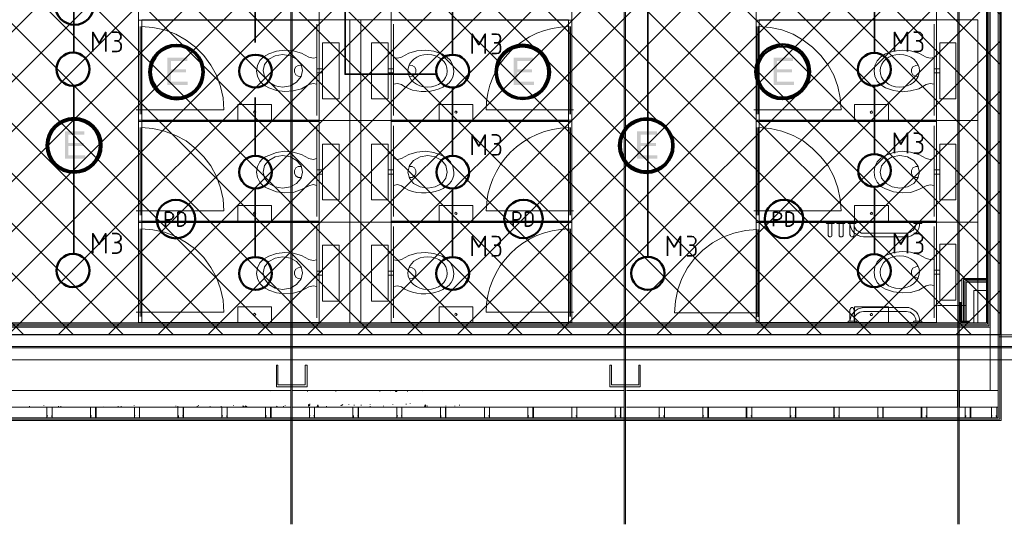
# Model space of a CAD drawing. Header units: millimetres. Extents: x 1.7 to 32.8, y 0.3 to 23.1.
# Tile 56 of 106: x 16.4 to 20, y 0.3 to 2.1. Entities that reach past the tile are written whole.
import ezdxf

# ---------------------------------------------------------------- set-up
doc = ezdxf.new("R2010")
doc.units = ezdxf.units.MM
doc.layers.add('PDF_Geometry', color=9, linetype='Continuous', true_color=0x808080)
doc.layers.add('PDF_Solid Fills', color=9, linetype='Continuous', true_color=0x808080)

msp = doc.modelspace()

# ---------------------------------------------------------------- hatches: boundary and pattern name
h = msp.add_hatch()
h.set_pattern_fill('ANSI37', color=256, scale=0.04)
h.paths.add_polyline_path([(19.9771, 0.96), (16.0468, 0.96), (16.0468, 4.0799), (19.9771, 4.0799)])
at = {"layer": 'PDF_Solid Fills', "transparency": 33554559}
for color, points in [(7, [(17.0505, 1.9583), (16.9788, 1.9583), (16.9788, 1.8599), (17.0522, 1.8599), (17.0522, 1.8716), (16.9922, 1.8716), (16.9922, 1.9049), (17.0455, 1.9049), (17.0455, 1.9166), (16.9922, 1.9166), (16.9922, 1.9466), (17.0505, 1.9466)]), (7, [(18.2955, 1.9583), (18.2255, 1.9583), (18.2255, 1.8599), (18.2988, 1.8599), (18.2988, 1.8716), (18.2388, 1.8716), (18.2388, 1.9049), (18.2921, 1.9049), (18.2921, 1.9166), (18.2388, 1.9166), (18.2388, 1.9466), (18.2955, 1.9466)]), (7, [(19.2321, 1.9583), (19.1621, 1.9583), (19.1621, 1.8599), (19.2354, 1.8599), (19.2354, 1.8716), (19.1738, 1.8716), (19.1738, 1.9049), (19.2288, 1.9049), (19.2288, 1.9166), (19.1738, 1.9166), (19.1738, 1.9466), (19.2321, 1.9466)]), (7, [(16.6805, 1.6933), (16.6105, 1.6933), (16.6105, 1.5949), (16.6838, 1.5949), (16.6838, 1.6066), (16.6222, 1.6066), (16.6222, 1.6399), (16.6772, 1.6399), (16.6772, 1.6516), (16.6222, 1.6516), (16.6222, 1.6816), (16.6805, 1.6816)]), (7, [(18.7421, 1.6933), (18.6705, 1.6933), (18.6705, 1.5949), (18.7438, 1.5949), (18.7438, 1.6066), (18.6838, 1.6066), (18.6838, 1.6399), (18.7388, 1.6399), (18.7388, 1.6516), (18.6838, 1.6516), (18.6838, 1.6816), (18.7421, 1.6816)]), (256, [(29.8551, 0.915), (29.8551, 0.9183), (2.9827, 0.9183), (2.9827, 0.9133), (29.8551, 0.9133)])]:
    msp.add_hatch(color=color, dxfattribs=at).paths.add_polyline_path(points)

# ---------------------------------------------------------------- linework, layer by layer
msp.add_lwpolyline([(19.9771, 0.96), (16.0468, 0.96), (16.0468, 4.0799), (19.9771, 4.0799)], close=True)
at = {"layer": 'PDF_Geometry', "lineweight": 5}
for points in [[(17.4288, 0.2783), (17.4288, 22.9158), (17.4288, 22.8592), (17.4238, 22.8592), (17.4238, 22.9158), (17.4238, 0.2783)], [(18.6288, 0.2783), (18.6288, 22.9158), (18.6288, 22.8592), (18.6238, 22.8592), (18.6238, 22.9158), (18.6238, 0.2783)], [(19.8304, 0.2783), (19.8304, 22.9158), (19.8304, 22.8592), (19.8254, 22.8592), (19.8254, 22.9158), (19.8254, 0.2783)]]:
    msp.add_lwpolyline(points, dxfattribs=at)
at = {"layer": 'PDF_Geometry', "lineweight": 18}
for points in [[(19.9288, 4.0215), (17.3255, 4.0215), (17.3255, 3.8382), (16.3239, 3.8382), (16.3239, 1.0033), (19.9288, 1.0033), (19.9288, 2.8516), (19.0988, 2.8516), (19.0988, 2.8233), (19.0988, 2.4599), (19.0988, 2.0949), (19.0988, 1.7316), (19.0988, 1.3666), (19.0988, 1.0033)], [(16.3205, 0.9983), (19.9321, 0.9983), (19.9321, 2.8549), (19.1021, 2.8549), (19.1021, 3.0066), (19.9321, 3.0066), (19.9321, 3.1249), (19.9821, 3.1249), (19.9821, 0.6516), (16.3939, 0.6516), (16.3939, 0.6116), (16.0589, 0.6116), (16.0589, 0.9983), (16.1855, 0.9983)], [(16.1855, 0.9933), (16.0639, 0.9933), (16.0639, 0.6166), (16.3889, 0.6166), (16.3889, 0.6566), (19.9771, 0.6566), (19.9771, 3.1249)], [(16.1855, 0.9883), (16.0689, 0.9883), (16.0689, 0.6216), (16.3839, 0.6216), (16.3839, 0.6616), (19.9704, 0.6616), (19.9704, 3.1249)], [(16.3205, 0.9933), (19.9371, 0.9933), (19.9371, 2.8599), (19.1071, 2.8599), (19.1071, 3.0016), (19.9371, 3.0016), (19.9371, 3.1249)], [(19.9421, 0.76), (19.9421, 2.8649), (19.1121, 2.8649), (19.1121, 2.9966), (19.9421, 2.9966), (19.9421, 3.1249)], [(16.8755, 1.0033), (16.8755, 1.3666), (16.8755, 1.7316), (16.8755, 2.0949), (16.8755, 2.4599), (16.8755, 2.8233), (16.8755, 2.8516)], [(18.4355, 1.0033), (18.4355, 1.3666), (18.4355, 1.7316), (18.4355, 2.0949), (18.4355, 2.4599), (18.4355, 2.8233), (18.4355, 2.8516)], [(17.5255, 1.0033), (17.5255, 1.3666), (17.5255, 1.7316), (17.5255, 2.0949), (17.5255, 2.4599), (17.5255, 2.8233)], [(17.7855, 1.0033), (17.7855, 1.3666), (17.7855, 1.7316), (17.7855, 2.0949), (17.7855, 2.4599), (17.7855, 2.8233)], [(19.7488, 1.0033), (19.7488, 1.3666), (19.7488, 1.7316), (19.7488, 2.0949), (19.7488, 2.4599), (19.7488, 2.8233)], [(17.5238, 2.0933), (16.8772, 2.0933)], [(17.7871, 2.0933), (18.4338, 2.0933)], [(19.7471, 2.0933), (19.0988, 2.0933)], [(16.8672, 1.7699), (17.1822, 1.7699), (17.1805, 1.8133), (17.1705, 1.8549), (17.1555, 1.8949), (17.1355, 1.9316), (17.1105, 1.9666), (17.0805, 1.9966), (17.0472, 2.0216), (17.0089, 2.0433), (16.9688, 2.0583), (16.9272, 2.0666), (16.8855, 2.0699), (16.8855, 1.7549)], [(16.8805, 1.7549), (16.8805, 2.0699)], [(17.5172, 1.7499), (17.5172, 2.0783)], [(17.7938, 1.7499), (17.7938, 2.0783)], [(18.4305, 1.7549), (18.4305, 2.0699)], [(19.0904, 1.7699), (19.4054, 1.7699), (19.4021, 1.8133), (19.3938, 1.8549), (19.3788, 1.8949), (19.3588, 1.9316), (19.3321, 1.9666), (19.3021, 1.9966), (19.2688, 2.0216), (19.2321, 2.0433), (19.1921, 2.0583), (19.1504, 2.0666), (19.1071, 2.0699), (19.1071, 1.7549)], [(19.1021, 1.7549), (19.1021, 2.0699)], [(19.7404, 1.7499), (19.7404, 2.0783)], [(17.5172, 1.9583), (17.5038, 1.9566), (17.4888, 1.9599), (17.4622, 1.9749), (17.4322, 1.9833), (17.4022, 1.9849), (17.3722, 1.9816), (17.3438, 1.9716), (17.3255, 1.9616), (17.3122, 1.9483), (17.3038, 1.9299), (17.3005, 1.9099), (17.3038, 1.8916), (17.3122, 1.8733), (17.3255, 1.8599), (17.3438, 1.8499), (17.3722, 1.8399), (17.4022, 1.8366), (17.4322, 1.8383), (17.4622, 1.8466), (17.4888, 1.8616), (17.5038, 1.8649), (17.5172, 1.8633)], [(17.5172, 1.8583), (17.5172, 1.9633)], [(18.0105, 1.9099), (18.0072, 1.9299), (17.9988, 1.9483), (17.9838, 1.9616), (17.9671, 1.9716), (17.9388, 1.9816), (17.9088, 1.9849), (17.8772, 1.9833), (17.8488, 1.9749), (17.8222, 1.9599), (17.8072, 1.9566), (17.7938, 1.9583)], [(17.7938, 1.8583), (17.7938, 1.9633)], [(19.7404, 1.9583), (19.7254, 1.9566), (19.7121, 1.9599), (19.6854, 1.9749), (19.6554, 1.9833), (19.6254, 1.9849), (19.5938, 1.9816), (19.5654, 1.9716), (19.5488, 1.9616), (19.5354, 1.9466), (19.5271, 1.9299), (19.5238, 1.9099), (19.5271, 1.8916), (19.5354, 1.8733), (19.5488, 1.8599), (19.5654, 1.8499), (19.5938, 1.8399), (19.6254, 1.8349), (19.6554, 1.8383), (19.6854, 1.8466), (19.7121, 1.8616), (19.7254, 1.8649), (19.7404, 1.8633)], [(19.7404, 1.8583), (19.7404, 1.9633)], [(17.4622, 1.9316), (17.4505, 1.9299), (17.4422, 1.9249), (17.4372, 1.9166), (17.4372, 1.9066), (17.4422, 1.8966), (17.4505, 1.8916), (17.4605, 1.8899)], [(17.5372, 1.9183), (17.5172, 1.9183)], [(17.7738, 1.9183), (17.7938, 1.9183)], [(17.8505, 1.8899), (17.8605, 1.8916), (17.8688, 1.8966), (17.8738, 1.9066), (17.8738, 1.9166), (17.8688, 1.9249), (17.8605, 1.9299), (17.8488, 1.9316)], [(19.6838, 1.9316), (19.6738, 1.9299), (19.6638, 1.9249), (19.6588, 1.9166), (19.6588, 1.9066), (19.6638, 1.8966), (19.6721, 1.8916), (19.6838, 1.8899)], [(19.7604, 1.9183), (19.7404, 1.9183)], [(17.5372, 1.9033), (17.5172, 1.9033)], [(17.7738, 1.9033), (17.7938, 1.9033)], [(19.7604, 1.9033), (19.7404, 1.9033)], [(17.8222, 1.8616), (17.8072, 1.8649), (17.7938, 1.8633)], [(16.8672, 1.4066), (17.1822, 1.4066), (17.1805, 1.4483), (17.1705, 1.4899), (17.1555, 1.5299), (17.1355, 1.5683), (17.1105, 1.6016), (17.0805, 1.6316), (17.0472, 1.6583), (17.0089, 1.6783), (16.9688, 1.6933), (16.9272, 1.7033), (16.8855, 1.7066), (16.8855, 1.3916)], [(17.5238, 1.7333), (16.8772, 1.7333)], [(17.5238, 1.7283), (16.8772, 1.7283)], [(16.8805, 1.3916), (16.8805, 1.7066)], [(17.5172, 1.3866), (17.5172, 1.7133)], [(17.7871, 1.7333), (18.4338, 1.7333)], [(17.7871, 1.7283), (18.4338, 1.7283)], [(17.7938, 1.3866), (17.7938, 1.7133)], [(18.4305, 1.3916), (18.4305, 1.7066)], [(19.0904, 1.4066), (19.4054, 1.4066), (19.4021, 1.4483), (19.3938, 1.4899), (19.3788, 1.5299), (19.3588, 1.5683), (19.3321, 1.6016), (19.3021, 1.6316), (19.2688, 1.6583), (19.2321, 1.6783), (19.1921, 1.6933), (19.1504, 1.7033), (19.1071, 1.7066), (19.1071, 1.3916)], [(19.7471, 1.7333), (19.0988, 1.7333)], [(19.7471, 1.7283), (19.0988, 1.7283)], [(19.1021, 1.3916), (19.1021, 1.7066)], [(19.7404, 1.3866), (19.7404, 1.7133)], [(17.5172, 1.5949), (17.5038, 1.5916), (17.4888, 1.5949), (17.4622, 1.6099), (17.4322, 1.6183), (17.4022, 1.6216), (17.3722, 1.6166), (17.3438, 1.6066), (17.3255, 1.5983), (17.3122, 1.5833), (17.3038, 1.5666), (17.3005, 1.5466), (17.3038, 1.5266), (17.3122, 1.5099), (17.3255, 1.4949), (17.3438, 1.4866), (17.3722, 1.475), (17.4022, 1.4716), (17.4322, 1.4733), (17.4622, 1.4833), (17.4888, 1.4966), (17.5038, 1.5016), (17.5172, 1.4983)], [(17.5172, 1.4933), (17.5172, 1.5983)], [(18.0105, 1.5466), (18.0072, 1.5666), (17.9988, 1.5833), (17.9838, 1.5983), (17.9671, 1.6066), (17.9388, 1.6166), (17.9088, 1.6216), (17.8772, 1.6183), (17.8488, 1.6099), (17.8222, 1.5949), (17.8072, 1.5916), (17.7938, 1.5949)], [(17.7938, 1.4933), (17.7938, 1.5983)], [(19.7404, 1.5949), (19.7254, 1.5916), (19.7121, 1.5949), (19.6854, 1.6099), (19.6554, 1.6183), (19.6254, 1.6216), (19.5938, 1.6166), (19.5654, 1.6066), (19.5488, 1.5966), (19.5354, 1.5833), (19.5271, 1.5649), (19.5238, 1.5466), (19.5271, 1.5266), (19.5354, 1.5099), (19.5488, 1.4949), (19.5654, 1.4866), (19.5938, 1.475), (19.6254, 1.4716), (19.6554, 1.4733), (19.6854, 1.4833), (19.7121, 1.4966), (19.7254, 1.4999), (19.7404, 1.4983)], [(19.7404, 1.4933), (19.7404, 1.5983)], [(17.4622, 1.5666), (17.4505, 1.5666), (17.4422, 1.5616), (17.4372, 1.5516), (17.4372, 1.5416), (17.4422, 1.5333), (17.4505, 1.5266), (17.4605, 1.5266)], [(17.8505, 1.5266), (17.8605, 1.5266), (17.8688, 1.5333), (17.8738, 1.5416), (17.8738, 1.5516), (17.8688, 1.5616), (17.8605, 1.5666), (17.8488, 1.5666)], [(19.6838, 1.5666), (19.6738, 1.5666), (19.6638, 1.5616), (19.6588, 1.5516), (19.6588, 1.5416), (19.6638, 1.5316), (19.6721, 1.5266), (19.6838, 1.5266)], [(17.5372, 1.5549), (17.5172, 1.5549)], [(17.5372, 1.5383), (17.5172, 1.5383)], [(17.7738, 1.5549), (17.7938, 1.5549)], [(17.7738, 1.5383), (17.7938, 1.5383)], [(19.7604, 1.5549), (19.7404, 1.5549)], [(19.7604, 1.5383), (19.7404, 1.5383)], [(17.8222, 1.4966), (17.8072, 1.5016), (17.7938, 1.4983)], [(17.5238, 1.37), (16.8772, 1.37)], [(17.5238, 1.365), (16.8772, 1.365)], [(17.5172, 1.0216), (17.5172, 1.3499)], [(17.7871, 1.37), (18.4338, 1.37)], [(17.7871, 1.365), (18.4338, 1.365)], [(17.7938, 1.0216), (17.7938, 1.3499)], [(19.7471, 1.37), (19.0988, 1.37)], [(19.7471, 1.365), (19.0988, 1.365)], [(19.3504, 1.365), (19.3504, 1.3633), (19.3521, 1.3633), (19.3521, 1.3616), (19.3538, 1.3616), (19.3771, 1.3616), (19.3804, 1.3616), (19.3804, 1.365)], [(19.3721, 1.3616), (19.3721, 1.32), (19.3721, 1.3166), (19.3704, 1.315), (19.3688, 1.3133), (19.3638, 1.3133), (19.3621, 1.315), (19.3604, 1.315), (19.3604, 1.3166), (19.3588, 1.3183), (19.3588, 1.32), (19.3588, 1.3616), (19.3588, 1.3633)], [(19.3904, 1.365), (19.3904, 1.3616), (19.3938, 1.3616), (19.4171, 1.3616), (19.4188, 1.3616), (19.4204, 1.3633), (19.4204, 1.365), (19.4204, 1.3666)], [(19.4121, 1.3616), (19.4121, 1.32), (19.4121, 1.3166), (19.4104, 1.315), (19.4088, 1.315), (19.4088, 1.3133), (19.4021, 1.3133), (19.4004, 1.315), (19.3988, 1.3166), (19.3988, 1.32), (19.3988, 1.3616), (19.3988, 1.3633)], [(19.4304, 1.365), (19.4304, 1.3616), (19.4338, 1.3616), (19.4571, 1.3616), (19.4588, 1.3616), (19.4588, 1.3633), (19.4604, 1.3633), (19.4604, 1.365)], [(19.4371, 1.3633), (19.4371, 1.3616), (19.4371, 1.32), (19.4388, 1.3183), (19.4388, 1.3166), (19.4404, 1.315), (19.4421, 1.3133), (19.4471, 1.3133), (19.4488, 1.315), (19.4504, 1.315), (19.4504, 1.3166), (19.4521, 1.3183), (19.4521, 1.32), (19.4521, 1.3616), (19.4521, 1.3549), (19.4538, 1.3483), (19.4571, 1.3416), (19.4621, 1.3366), (19.4671, 1.3333), (19.4721, 1.33), (19.4788, 1.3266), (19.4854, 1.3266), (19.5621, 1.3266), (19.6404, 1.3266), (19.6471, 1.3266), (19.6538, 1.33), (19.6588, 1.3333), (19.6638, 1.3366), (19.6688, 1.3416), (19.6721, 1.3483), (19.6738, 1.3549), (19.6738, 1.3616), (19.6738, 1.3633)], [(19.6954, 1.365), (19.6954, 1.3616), (19.6921, 1.3616), (19.6688, 1.3616), (19.6671, 1.3616), (19.6671, 1.3633), (19.6654, 1.3633), (19.6654, 1.365)], [(19.7404, 1.0216), (19.7404, 1.3499)], [(16.8672, 1.0416), (17.1822, 1.0416), (17.1805, 1.085), (17.1705, 1.1266), (17.1555, 1.1666), (17.1355, 1.2033), (17.1105, 1.2383), (17.0805, 1.2683), (17.0472, 1.2933), (17.0089, 1.315), (16.9688, 1.33), (16.9272, 1.3383), (16.8855, 1.3416), (16.8855, 1.0266)], [(16.8805, 1.0266), (16.8805, 1.3416)], [(18.4305, 1.0266), (18.4305, 1.3416)], [(19.1021, 1.025), (19.1021, 1.34), (19.0604, 1.3366), (19.0188, 1.3266), (18.9788, 1.3116), (18.9421, 1.2916), (18.9071, 1.265), (18.8771, 1.235), (18.8521, 1.2016), (18.8321, 1.1633), (18.8171, 1.1233), (18.8088, 1.0816), (18.8055, 1.04), (19.1055, 1.04)], [(19.1071, 1.34), (19.1071, 1.025)], [(17.5172, 1.23), (17.5038, 1.2283), (17.4888, 1.2316), (17.4622, 1.2466), (17.4322, 1.255), (17.4022, 1.2566), (17.3722, 1.2533), (17.3438, 1.2433), (17.3255, 1.2333), (17.3122, 1.22), (17.3038, 1.2016), (17.3005, 1.1816), (17.3038, 1.1633), (17.3122, 1.145), (17.3255, 1.1316), (17.3438, 1.1216), (17.3722, 1.1116), (17.4022, 1.1083), (17.4322, 1.11), (17.4622, 1.1183), (17.4888, 1.1333), (17.5038, 1.1366), (17.5172, 1.135)], [(18.0105, 1.1816), (18.0072, 1.2016), (17.9988, 1.22), (17.9838, 1.2333), (17.9671, 1.2433), (17.9388, 1.2533), (17.9088, 1.2566), (17.8772, 1.255), (17.8488, 1.2466), (17.8222, 1.2316), (17.8072, 1.2283), (17.7938, 1.23)], [(19.7404, 1.2333), (19.7254, 1.2316), (19.7121, 1.235), (19.6854, 1.25), (19.6554, 1.2583), (19.6254, 1.26), (19.5938, 1.2566), (19.5654, 1.2466), (19.5488, 1.2366), (19.5354, 1.2233), (19.5271, 1.205), (19.5238, 1.185), (19.5271, 1.1666), (19.5354, 1.1483), (19.5488, 1.135), (19.5654, 1.125), (19.5938, 1.115), (19.6254, 1.1116), (19.6554, 1.1133), (19.6854, 1.1216), (19.7121, 1.1366), (19.7254, 1.14), (19.7404, 1.1383)], [(17.5172, 1.13), (17.5172, 1.235)], [(17.7938, 1.13), (17.7938, 1.235)], [(19.6838, 1.2066), (19.6738, 1.205), (19.6638, 1.2), (19.6588, 1.1916), (19.6588, 1.1816), (19.6638, 1.1716), (19.6721, 1.1666), (19.6838, 1.165)], [(19.7404, 1.1333), (19.7404, 1.2383)], [(17.4622, 1.2033), (17.4505, 1.2016), (17.4422, 1.1966), (17.4372, 1.1883), (17.4372, 1.1783), (17.4422, 1.1683), (17.4505, 1.1633), (17.4605, 1.1616)], [(17.5372, 1.19), (17.5172, 1.19)], [(17.5372, 1.175), (17.5172, 1.175)], [(17.7738, 1.19), (17.7938, 1.19)], [(17.7738, 1.175), (17.7938, 1.175)], [(17.8505, 1.1616), (17.8605, 1.1633), (17.8688, 1.1683), (17.8738, 1.1783), (17.8738, 1.1883), (17.8688, 1.1966), (17.8605, 1.2016), (17.8488, 1.2033)], [(19.7604, 1.1933), (19.7404, 1.1933)], [(19.7604, 1.1783), (19.7404, 1.1783)], [(17.8222, 1.1333), (17.8072, 1.1366), (17.7938, 1.135)], [(19.9288, 1.1633), (19.8404, 1.1633), (19.8404, 1.0033)], [(19.9288, 1.16), (19.8454, 1.16), (19.8454, 1.0033)], [(19.9288, 1.155), (19.8504, 1.155), (19.8504, 1.0033)], [(19.9288, 1.15), (19.8554, 1.15), (19.8554, 1.0033)], [(19.9288, 1.12), (19.8837, 1.12), (19.8837, 1.0033)], [(19.8554, 1.0666), (19.7521, 1.0666)], [(19.4371, 1.0116), (19.4371, 1.01), (19.4371, 1.0516), (19.4388, 1.0533), (19.4388, 1.055), (19.4404, 1.0566), (19.4421, 1.0583), (19.4471, 1.0583), (19.4488, 1.0566), (19.4504, 1.0566), (19.4504, 1.0533), (19.4521, 1.0533), (19.4521, 1.0516), (19.4521, 1.01), (19.4521, 1.0166), (19.4538, 1.0233), (19.4571, 1.03), (19.4621, 1.035), (19.4671, 1.0383), (19.4721, 1.0416), (19.4788, 1.0433), (19.4854, 1.045), (19.5621, 1.045), (19.6404, 1.045), (19.6471, 1.0433), (19.6538, 1.0416), (19.6588, 1.0383), (19.6638, 1.035), (19.6688, 1.03), (19.6721, 1.0233), (19.6738, 1.0166), (19.6738, 1.01), (19.6738, 1.0116)], [(17.5238, 1.005), (16.8772, 1.005)], [(17.7871, 1.005), (18.4338, 1.005)], [(19.7471, 1.005), (19.0988, 1.005)], [(19.4304, 1.0066), (19.4304, 1.01), (19.4338, 1.01), (19.4571, 1.01), (19.4588, 1.01), (19.4588, 1.0083), (19.4604, 1.0083), (19.4604, 1.0066)], [(19.6954, 1.0066), (19.6954, 1.01), (19.6921, 1.01), (19.6688, 1.01), (19.6671, 1.01), (19.6671, 1.0083), (19.6654, 1.0083), (19.6654, 1.0066)], [(16.1772, 0.96), (16.2755, 0.96), (24.6319, 0.96)], [(16.3205, 0.9883), (19.9421, 0.9883)], [(16.3205, 0.9616), (19.9571, 0.9616)], [(20.8837, 0.9533), (19.9738, 0.9533)], [(24.6319, 0.87), (16.1705, 0.87)], [(17.4222, 0.7), (16.2305, 0.7), (16.2305, 0.76), (17.4222, 0.76)], [(16.4722, 0.7583), (16.4722, 0.76)], [(16.7255, 0.76), (16.7255, 0.7616)], [(16.9455, 0.76), (16.9455, 0.7616)], [(17.3505, 0.76), (17.3488, 0.7583), (17.3488, 0.76)], [(18.6238, 0.76), (17.4305, 0.76)], [(17.4838, 0.7566), (17.4838, 0.7583)], [(17.5855, 0.7566), (17.5855, 0.7583)], [(17.7438, 0.7566), (17.7438, 0.7583)], [(17.7671, 0.7583), (17.7671, 0.76)], [(17.7838, 0.7583), (17.7822, 0.76)], [(17.7938, 0.7583), (17.7938, 0.76)], [(17.7955, 0.76), (17.7955, 0.7616)], [(17.8038, 0.76), (17.8055, 0.7566), (17.8005, 0.7566), (17.8022, 0.76)], [(17.8438, 0.7566), (17.8438, 0.7583)], [(17.8988, 0.76), (17.8972, 0.7583), (17.8972, 0.76)], [(18.0155, 0.7583), (18.0155, 0.76)], [(18.6321, 0.7), (19.8238, 0.7), (19.8238, 0.76), (18.6321, 0.76)], [(17.4922, 0.71), (17.4922, 0.7116)], [(17.6055, 0.7066), (17.6105, 0.71)], [(17.6322, 0.7083), (17.6322, 0.71)], [(17.7088, 0.7083), (17.7088, 0.71)], [(17.7905, 0.7083), (17.7905, 0.71)], [(17.8388, 0.71), (17.8388, 0.7116)], [(17.8538, 0.7116), (17.8538, 0.7133)], [(16.4822, 0.7016), (16.4822, 0.7033)], [(16.5339, 0.705), (16.5339, 0.7066)], [(16.5872, 0.7016), (16.5872, 0.7033)], [(16.5955, 0.7016), (16.5955, 0.7033)], [(16.7422, 0.7), (16.7489, 0.7016)], [(16.8022, 0.7016), (16.8022, 0.7033)], [(16.8122, 0.7016), (16.8122, 0.7033)], [(16.8589, 0.705), (16.8589, 0.7066)], [(17.0089, 0.7033), (17.0089, 0.705)], [(17.0172, 0.7016), (17.0172, 0.7033)], [(17.0838, 0.7016), (17.0922, 0.7066)], [(17.1305, 0.7016), (17.1355, 0.7016)], [(17.1322, 0.7), (17.1322, 0.7016), (17.1338, 0.7)], [(17.1722, 0.7016), (17.1722, 0.7033)], [(17.2172, 0.705), (17.2172, 0.7066)], [(17.2522, 0.7), (17.2505, 0.705), (17.2555, 0.7016), (17.2555, 0.7)], [(17.2605, 0.7), (17.2605, 0.705), (17.2672, 0.7)], [(17.3705, 0.7), (17.3738, 0.7033)], [(17.3972, 0.7016), (17.3972, 0.7033)], [(17.4038, 0.705), (17.4038, 0.7066)], [(17.4305, 0.7), (18.6238, 0.7)], [(17.5522, 0.7016), (17.5522, 0.7033)], [(17.6038, 0.705), (17.6038, 0.7066)], [(17.6522, 0.7066), (17.6522, 0.7083)], [(17.6772, 0.7066), (17.6772, 0.7083)], [(17.7088, 0.7016), (17.7088, 0.7033)], [(17.7572, 0.7033), (17.7572, 0.705)], [(17.9055, 0.7016), (17.9072, 0.7083), (17.9105, 0.7033), (17.9038, 0.7016)], [(17.9155, 0.7033), (17.9155, 0.705)], [(17.9822, 0.7033), (17.9822, 0.705)], [(18.0138, 0.7033), (18.0138, 0.705)], [(18.0305, 0.7066), (18.0305, 0.7083)], [(18.1388, 0.6616), (18.1438, 0.6616), (18.1388, 0.6616), (18.1388, 0.7), (18.1388, 0.6616), (18.1388, 0.6633)], [(18.2955, 0.7), (18.2955, 0.6616), (18.3021, 0.6616), (18.2971, 0.6616), (18.2971, 0.7)], [(18.4538, 0.6616), (18.4588, 0.6616), (18.4538, 0.6616), (18.4538, 0.7), (18.4538, 0.6616), (18.4538, 0.6633)], [(18.6105, 0.7), (18.6105, 0.6616), (18.6171, 0.6616), (18.6121, 0.6616), (18.6121, 0.7)], [(16.5472, 0.6683), (16.5472, 0.67)], [(16.5639, 0.6616), (16.5639, 0.6633)], [(16.7039, 0.6616), (16.7039, 0.6633)], [(16.7205, 0.6683), (16.7205, 0.67)], [(16.8622, 0.6683), (16.8622, 0.67)], [(16.8789, 0.6616), (16.8789, 0.6633)], [(17.0189, 0.6616), (17.0189, 0.6633)], [(17.0355, 0.6683), (17.0355, 0.67)], [(17.1772, 0.6683), (17.1772, 0.67)], [(17.1938, 0.6616), (17.1938, 0.6633)], [(17.3338, 0.6616), (17.3338, 0.6633)], [(17.3505, 0.6683), (17.3505, 0.67)], [(17.4922, 0.6683), (17.4922, 0.67)], [(17.5088, 0.6616), (17.5088, 0.6633)], [(17.6488, 0.6616), (17.6488, 0.6633)], [(17.6655, 0.6683), (17.6655, 0.67)], [(17.8072, 0.6683), (17.8072, 0.67)], [(17.8238, 0.6616), (17.8238, 0.6633)], [(17.9805, 0.6683), (17.9805, 0.67)], [(18.2955, 0.6683), (18.2955, 0.67)], [(18.6105, 0.6683), (18.6105, 0.67)], [(18.7688, 0.6616), (18.7688, 0.6633)], [(18.9255, 0.6683), (18.9255, 0.67)], [(19.0838, 0.6616), (19.0838, 0.6633)], [(19.2404, 0.6683), (19.2404, 0.67)], [(19.3988, 0.6616), (19.3988, 0.6633)], [(19.5554, 0.6683), (19.5554, 0.67)], [(19.7138, 0.6616), (19.7138, 0.6633)], [(19.8704, 0.6683), (19.8704, 0.67)], [(19.9471, 0.6666), (19.9471, 0.6683), (19.9487, 0.6683), (19.9471, 0.6683), (19.9471, 0.6616), (19.9654, 0.6616), (19.9654, 0.6683), (19.9621, 0.6683), (19.9638, 0.6683), (19.9638, 0.6666), (19.9654, 0.6666), (19.9654, 0.6616), (19.9638, 0.6616), (19.9471, 0.6616), (19.9471, 0.6683)]]:
    msp.add_lwpolyline(points, dxfattribs=at)
at = {"layer": 'PDF_Geometry', "color": 7, "lineweight": 35}
for points in [[(17.9488, 1.8983), (17.6188, 1.8983), (17.6188, 3.1482)], [(16.6422, 2.5849), (16.6422, 1.9749)], [(18.7088, 2.5849), (18.7088, 1.24)], [(17.2955, 2.2149), (17.2955, 2.0133)], [(18.0055, 2.2149), (18.0055, 1.9683)], [(19.5254, 2.2216), (19.5254, 1.9749)], [(16.7105, 1.9799), (16.7105, 2.0499), (16.7339, 2.0099), (16.7572, 2.0499), (16.7572, 1.9799)], [(16.7805, 2.0499), (16.7972, 2.0499), (16.8038, 2.0483), (16.8105, 2.0416), (16.8122, 2.0349), (16.8105, 2.0266), (16.8038, 2.0199), (16.7972, 2.0183), (16.7889, 2.0183)], [(18.0772, 1.9733), (18.0772, 2.0433), (18.1005, 2.0049), (18.1238, 2.0433), (18.1238, 1.9733)], [(18.1471, 2.0433), (18.1638, 2.0433), (18.1722, 2.0416), (18.1771, 2.0349), (18.1788, 2.0283), (18.1771, 2.0199), (18.1722, 2.0133), (18.1638, 2.0116), (18.1555, 2.0116)], [(19.5971, 1.9799), (19.5971, 2.0499), (19.6204, 2.0099), (19.6438, 2.0499), (19.6438, 1.9799)], [(19.6671, 2.0499), (19.6838, 2.0499), (19.6904, 2.0483), (19.6971, 2.0416), (19.6988, 2.0349), (19.6971, 2.0266), (19.6904, 2.0199), (19.6838, 2.0183), (19.6754, 2.0183)], [(16.7805, 1.9799), (16.7972, 1.9799), (16.8038, 1.9816), (16.8105, 1.9866), (16.8122, 1.9949), (16.8122, 2.0033), (16.8105, 2.0099), (16.8038, 2.0166), (16.7972, 2.0183)], [(18.1471, 1.9733), (18.1638, 1.9733), (18.1722, 1.9749), (18.1771, 1.9799), (18.1788, 1.9883), (18.1788, 1.9966), (18.1771, 2.0049), (18.1722, 2.0099), (18.1638, 2.0116)], [(19.6671, 1.9799), (19.6838, 1.9799), (19.6904, 1.9816), (19.6971, 1.9866), (19.6988, 1.9949), (19.6988, 2.0033), (19.6971, 2.0099), (19.6904, 2.0166), (19.6838, 2.0183)], [(16.6422, 1.8566), (16.6422, 1.25)], [(18.0055, 1.8499), (18.0055, 1.6049)], [(19.5254, 1.8566), (19.5254, 1.6116)], [(17.2955, 1.8149), (17.2955, 1.6049)], [(18.0772, 1.6083), (18.0772, 1.6799), (18.1005, 1.6399), (18.1238, 1.6799), (18.1238, 1.6083)], [(18.1471, 1.6799), (18.1638, 1.6799), (18.1722, 1.6766), (18.1771, 1.6716), (18.1788, 1.6633), (18.1771, 1.6549), (18.1722, 1.6499), (18.1638, 1.6483), (18.1555, 1.6483)], [(19.5971, 1.6149), (19.5971, 1.6866), (19.6204, 1.6466), (19.6438, 1.6866), (19.6438, 1.6149)], [(19.6671, 1.6866), (19.6838, 1.6866), (19.6904, 1.6833), (19.6971, 1.6783), (19.6988, 1.6699), (19.6971, 1.6616), (19.6904, 1.6566), (19.6838, 1.6549), (19.6754, 1.6549)], [(18.1471, 1.6083), (18.1638, 1.6083), (18.1722, 1.6099), (18.1771, 1.6166), (18.1788, 1.6249), (18.1788, 1.6316), (18.1771, 1.6399), (18.1722, 1.6449), (18.1638, 1.6483)], [(19.6671, 1.6149), (19.6838, 1.6149), (19.6904, 1.6166), (19.6971, 1.6233), (19.6988, 1.6316), (19.6988, 1.6383), (19.6971, 1.6466), (19.6904, 1.6516), (19.6838, 1.6549)], [(19.5254, 1.4933), (19.5254, 1.25)], [(17.2955, 1.4866), (17.2955, 1.24)], [(18.0055, 1.4866), (18.0055, 1.24)], [(16.9722, 1.3516), (16.9722, 1.4016), (16.9872, 1.4016), (16.9938, 1.3999), (16.9989, 1.395), (17.0005, 1.3883), (16.9989, 1.3816), (16.9938, 1.3766), (16.9872, 1.375), (16.9722, 1.375)], [(18.2238, 1.3516), (18.2238, 1.4016), (18.2388, 1.4016), (18.2455, 1.3999), (18.2505, 1.395), (18.2521, 1.3883), (18.2505, 1.3816), (18.2455, 1.3766), (18.2388, 1.375), (18.2238, 1.375)], [(19.1621, 1.3516), (19.1621, 1.4016), (19.1754, 1.4016), (19.1838, 1.3999), (19.1888, 1.395), (19.1904, 1.3883), (19.1888, 1.3816), (19.1838, 1.3766), (19.1754, 1.375), (19.1621, 1.375)], [(16.7105, 1.255), (16.7105, 1.325), (16.7339, 1.2866), (16.7572, 1.325), (16.7572, 1.255)], [(16.7805, 1.325), (16.7972, 1.325), (16.8038, 1.3233), (16.8105, 1.3166), (16.8122, 1.31), (16.8105, 1.3016), (16.8038, 1.2966), (16.7972, 1.2933), (16.7889, 1.2933)], [(18.0772, 1.245), (18.0772, 1.315), (18.1005, 1.2766), (18.1238, 1.315), (18.1238, 1.245)], [(18.1471, 1.315), (18.1638, 1.315), (18.1722, 1.3133), (18.1771, 1.3066), (18.1788, 1.3), (18.1771, 1.2916), (18.1722, 1.285), (18.1638, 1.2833), (18.1555, 1.2833)], [(18.7805, 1.245), (18.7805, 1.315), (18.8038, 1.2766), (18.8271, 1.315), (18.8271, 1.245)], [(18.8505, 1.315), (18.8671, 1.315), (18.8738, 1.3133), (18.8805, 1.3066), (18.8821, 1.3), (18.8805, 1.2916), (18.8738, 1.285), (18.8671, 1.2833), (18.8588, 1.2833)], [(19.5971, 1.255), (19.5971, 1.325), (19.6204, 1.2866), (19.6438, 1.325), (19.6438, 1.255)], [(19.6671, 1.325), (19.6838, 1.325), (19.6904, 1.3233), (19.6971, 1.3166), (19.6988, 1.31), (19.6971, 1.3016), (19.6904, 1.2966), (19.6838, 1.2933), (19.6754, 1.2933)], [(16.7805, 1.255), (16.7972, 1.255), (16.8038, 1.2566), (16.8105, 1.2616), (16.8122, 1.27), (16.8122, 1.2783), (16.8105, 1.2866), (16.8038, 1.2916), (16.7972, 1.2933)], [(18.1471, 1.245), (18.1638, 1.245), (18.1722, 1.2466), (18.1771, 1.2516), (18.1788, 1.26), (18.1788, 1.2683), (18.1771, 1.2766), (18.1722, 1.2816), (18.1638, 1.2833)], [(18.8505, 1.245), (18.8671, 1.245), (18.8738, 1.2466), (18.8805, 1.2516), (18.8821, 1.26), (18.8821, 1.2683), (18.8805, 1.2766), (18.8738, 1.2816), (18.8671, 1.2833)], [(19.6671, 1.255), (19.6838, 1.255), (19.6904, 1.2566), (19.6971, 1.2616), (19.6988, 1.27), (19.6988, 1.2783), (19.6971, 1.2866), (19.6904, 1.2916), (19.6838, 1.2933)], [(19.8354, 1.0783), (19.8354, 1.0083), (19.8671, 1.0083)]]:
    msp.add_lwpolyline(points, dxfattribs=at)
at = {"layer": 'PDF_Geometry', "lineweight": 18}
for points in [[(17.6755, 1.7316), (17.6755, 2.0949), (16.8872, 2.0949), (16.8872, 1.7316)], [(18.4238, 1.7316), (18.4238, 2.0949), (17.6355, 2.0949), (17.6355, 1.7316)], [(19.8971, 1.7316), (19.8971, 2.0949), (19.1104, 2.0949), (19.1104, 1.7316)], [(17.5972, 1.8099), (17.5972, 2.0116), (17.5372, 2.0116), (17.5372, 1.8099)], [(17.7138, 1.8099), (17.7138, 2.0116), (17.7738, 2.0116), (17.7738, 1.8099)], [(19.8188, 1.8099), (19.8188, 2.0116), (19.7604, 2.0116), (19.7604, 1.8099)], [(17.3938, 1.9699), (17.4222, 1.9649), (17.4438, 1.9533), (17.4605, 1.9333), (17.4655, 1.9116), (17.4605, 1.8899), (17.4438, 1.8699), (17.4222, 1.8566), (17.3938, 1.8516), (17.3672, 1.8566), (17.3438, 1.8699), (17.3288, 1.8899), (17.3238, 1.9116), (17.3288, 1.9333), (17.3438, 1.9533), (17.3672, 1.9649)], [(17.3538, 1.7333), (17.3538, 1.7899), (17.2322, 1.7899), (17.2322, 1.7333)], [(18.0788, 1.7333), (18.0788, 1.7899), (17.9572, 1.7899), (17.9572, 1.7333)], [(19.5754, 1.7333), (19.5754, 1.7899), (19.4538, 1.7899), (19.4538, 1.7333)], [(17.2972, 1.7616), (17.2955, 1.7649), (17.2922, 1.7666), (17.2905, 1.7649), (17.2888, 1.7616), (17.2905, 1.7599), (17.2922, 1.7583), (17.2955, 1.7599)], [(18.0221, 1.7616), (18.0205, 1.7649), (18.0188, 1.7666), (18.0155, 1.7649), (18.0138, 1.7616), (18.0155, 1.7599), (18.0188, 1.7583), (18.0205, 1.7599)], [(19.5188, 1.7616), (19.5171, 1.7649), (19.5154, 1.7666), (19.5121, 1.7649), (19.5104, 1.7616), (19.5121, 1.7583), (19.5171, 1.7583)], [(17.6755, 1.3666), (17.6755, 1.7316), (16.8872, 1.7316), (16.8872, 1.3666)], [(18.4238, 1.3666), (18.4238, 1.7316), (17.6355, 1.7316), (17.6355, 1.3666)], [(19.8971, 1.3666), (19.8971, 1.7316), (19.1104, 1.7316), (19.1104, 1.3666)], [(17.5972, 1.4466), (17.5972, 1.6466), (17.5372, 1.6466), (17.5372, 1.4466)], [(17.7138, 1.4466), (17.7138, 1.6466), (17.7738, 1.6466), (17.7738, 1.4466)], [(19.8188, 1.4466), (19.8188, 1.6466), (19.7604, 1.6466), (19.7604, 1.4466)], [(17.3938, 1.6066), (17.4222, 1.6016), (17.4438, 1.5883), (17.4605, 1.5699), (17.4655, 1.5466), (17.4605, 1.525), (17.4438, 1.5049), (17.4222, 1.4933), (17.3938, 1.4883), (17.3672, 1.4933), (17.3438, 1.5049), (17.3288, 1.525), (17.3238, 1.5466), (17.3288, 1.5699), (17.3438, 1.5883), (17.3672, 1.6016)], [(17.9172, 1.6066), (17.8888, 1.6016), (17.8655, 1.5883), (17.8505, 1.5699), (17.8455, 1.5466), (17.8505, 1.525), (17.8655, 1.5049), (17.8888, 1.4933), (17.9172, 1.4883), (17.9438, 1.4933), (17.9671, 1.5049), (17.9822, 1.525), (17.9871, 1.5466), (17.9822, 1.5699), (17.9671, 1.5883), (17.9438, 1.6016)], [(19.6171, 1.6066), (19.6438, 1.6016), (19.6671, 1.5883), (19.6821, 1.5683), (19.6871, 1.5466), (19.6821, 1.525), (19.6671, 1.5049), (19.6438, 1.4933), (19.6171, 1.4883), (19.5888, 1.4933), (19.5671, 1.5049), (19.5504, 1.525), (19.5454, 1.5466), (19.5504, 1.5683), (19.5671, 1.5883), (19.5888, 1.6016)], [(17.3538, 1.37), (17.3538, 1.4266), (17.2322, 1.4266), (17.2322, 1.37)], [(18.0788, 1.37), (18.0788, 1.4266), (17.9572, 1.4266), (17.9572, 1.37)], [(19.5754, 1.37), (19.5754, 1.4266), (19.4538, 1.4266), (19.4538, 1.37)], [(17.2972, 1.3983), (17.2955, 1.3999), (17.2922, 1.4016), (17.2905, 1.3999), (17.2888, 1.3983), (17.2905, 1.395), (17.2922, 1.3933), (17.2955, 1.395)], [(18.0221, 1.3983), (18.0205, 1.3999), (18.0188, 1.4016), (18.0155, 1.3999), (18.0138, 1.3983), (18.0155, 1.395), (18.0188, 1.3933), (18.0205, 1.395)], [(19.5188, 1.3983), (19.5171, 1.3999), (19.5154, 1.4016), (19.5121, 1.3999), (19.5104, 1.3983), (19.5121, 1.395), (19.5154, 1.3933), (19.5171, 1.395)], [(17.6755, 1.0033), (17.6755, 1.3666), (16.8872, 1.3666), (16.8872, 1.0033)], [(18.4238, 1.0033), (18.4238, 1.3666), (17.6355, 1.3666), (17.6355, 1.0033)], [(19.8971, 1.0033), (19.8971, 1.3666), (19.1104, 1.3666), (19.1104, 1.0033)], [(17.5972, 1.0816), (17.5972, 1.2833), (17.5372, 1.2833), (17.5372, 1.0816)], [(17.7138, 1.0816), (17.7138, 1.2833), (17.7738, 1.2833), (17.7738, 1.0816)], [(19.8188, 1.085), (19.8188, 1.2866), (19.7604, 1.2866), (19.7604, 1.085)], [(17.3938, 1.2416), (17.4222, 1.2366), (17.4438, 1.225), (17.4605, 1.205), (17.4655, 1.1833), (17.4605, 1.1616), (17.4438, 1.1416), (17.4222, 1.1283), (17.3938, 1.1233), (17.3672, 1.1283), (17.3438, 1.1416), (17.3288, 1.1616), (17.3238, 1.1833), (17.3288, 1.205), (17.3438, 1.225), (17.3672, 1.2366)], [(17.3538, 1.005), (17.3538, 1.0616), (17.2322, 1.0616), (17.2322, 1.005)], [(17.2972, 1.0333), (17.2955, 1.0366), (17.2922, 1.0383), (17.2905, 1.0366), (17.2888, 1.0333), (17.2905, 1.0316), (17.2922, 1.03), (17.2955, 1.0316)], [(18.0788, 1.005), (18.0788, 1.0616), (17.9572, 1.0616), (17.9572, 1.005)], [(18.0221, 1.0333), (18.0205, 1.0366), (18.0188, 1.0383), (18.0155, 1.0366), (18.0138, 1.0333), (18.0155, 1.0316), (18.0188, 1.03), (18.0205, 1.0316)], [(19.5754, 1.005), (19.5754, 1.0616), (19.4538, 1.0616), (19.4538, 1.005)], [(19.5188, 1.0333), (19.5171, 1.0366), (19.5154, 1.0383), (19.5121, 1.0366), (19.5104, 1.0333), (19.5121, 1.03), (19.5171, 1.03)], [(17.4272, 0.7733), (17.4822, 0.7733), (17.4822, 0.8516), (17.4755, 0.8516), (17.4755, 0.78), (17.4272, 0.78), (17.3772, 0.78), (17.3772, 0.8516), (17.3722, 0.8516), (17.3722, 0.7733)], [(18.6271, 0.7733), (18.5721, 0.7733), (18.5721, 0.8516), (18.5788, 0.8516), (18.5788, 0.78), (18.6271, 0.78), (18.6771, 0.78), (18.6771, 0.8516), (18.6821, 0.8516), (18.6821, 0.7733)], [(19.9704, 0.7), (19.9704, 0.76), (19.8321, 0.76), (19.8321, 0.7)], [(17.4872, 0.71), (17.4922, 0.7066), (17.4872, 0.7033)], [(16.5639, 0.6616), (16.5639, 0.7), (16.5455, 0.7), (16.5455, 0.6616), (16.5389, 0.6616), (16.5455, 0.6616), (16.5455, 0.7), (16.5639, 0.7), (16.5639, 0.6616), (16.5705, 0.6616)], [(16.7222, 0.6616), (16.7222, 0.7), (16.7022, 0.7), (16.7022, 0.6616), (16.6972, 0.6616), (16.7022, 0.6616), (16.7022, 0.7), (16.7205, 0.7), (16.7205, 0.6616), (16.7272, 0.6616)], [(16.8789, 0.6616), (16.8789, 0.7), (16.8605, 0.7), (16.8605, 0.6616), (16.8538, 0.6616), (16.8605, 0.6616), (16.8605, 0.7), (16.8789, 0.7), (16.8789, 0.6616), (16.8838, 0.6616)], [(17.0372, 0.6616), (17.0372, 0.7), (17.0172, 0.7), (17.0172, 0.6616), (17.0122, 0.6616), (17.0172, 0.6616), (17.0172, 0.7), (17.0355, 0.7), (17.0355, 0.6616), (17.0422, 0.6616)], [(17.1938, 0.6616), (17.1938, 0.7), (17.1755, 0.7), (17.1755, 0.6616), (17.1688, 0.6616), (17.1755, 0.6616), (17.1755, 0.7), (17.1938, 0.7), (17.1938, 0.6616), (17.1989, 0.6616)], [(17.3522, 0.6616), (17.3522, 0.7), (17.3322, 0.7), (17.3322, 0.6616), (17.3272, 0.6616), (17.3322, 0.6616), (17.3322, 0.7), (17.3505, 0.7), (17.3505, 0.6616), (17.3572, 0.6616)], [(17.5088, 0.6616), (17.5088, 0.7), (17.4905, 0.7), (17.4905, 0.6616), (17.4838, 0.6616), (17.4905, 0.6616), (17.4905, 0.7), (17.5088, 0.7), (17.5088, 0.6616), (17.5138, 0.6616)], [(17.5205, 0.7083), (17.5238, 0.7016), (17.5172, 0.7016)], [(17.6672, 0.6616), (17.6672, 0.7), (17.6472, 0.7), (17.6472, 0.6616), (17.6422, 0.6616), (17.6472, 0.6616), (17.6472, 0.7), (17.6655, 0.7), (17.6655, 0.6616), (17.6722, 0.6616)], [(17.8238, 0.6616), (17.8238, 0.7), (17.8055, 0.7), (17.8055, 0.6616), (17.7988, 0.6616), (17.8055, 0.6616), (17.8055, 0.7), (17.8238, 0.7), (17.8238, 0.6616), (17.8288, 0.6616)], [(17.9822, 0.6616), (17.9822, 0.7), (17.9622, 0.7), (17.9622, 0.6616), (17.9571, 0.6616), (17.9622, 0.6616), (17.9622, 0.7), (17.9805, 0.7), (17.9805, 0.6616), (17.9871, 0.6616)], [(18.1205, 0.7), (18.1205, 0.6616), (18.1138, 0.6616), (18.1205, 0.6616)], [(18.2771, 0.7), (18.2771, 0.6616), (18.2721, 0.6616), (18.2771, 0.6616)], [(18.4355, 0.7), (18.4355, 0.6616), (18.4288, 0.6616), (18.4355, 0.6616)], [(18.5921, 0.7), (18.5921, 0.6616), (18.5871, 0.6616), (18.5921, 0.6616)], [(18.7688, 0.6616), (18.7688, 0.7), (18.7504, 0.7), (18.7504, 0.6616), (18.7438, 0.6616), (18.7504, 0.6616), (18.7504, 0.7), (18.7688, 0.7), (18.7688, 0.6616), (18.7738, 0.6616)], [(18.9271, 0.6616), (18.9271, 0.7), (18.9071, 0.7), (18.9071, 0.6616), (18.9021, 0.6616), (18.9071, 0.6616), (18.9071, 0.7), (18.9255, 0.7), (18.9255, 0.6616), (18.9321, 0.6616)], [(19.0838, 0.6616), (19.0838, 0.7), (19.0638, 0.7), (19.0638, 0.6616), (19.0588, 0.6616), (19.0655, 0.6616), (19.0655, 0.7), (19.0838, 0.7), (19.0838, 0.6616), (19.0888, 0.6616)], [(19.2421, 0.6616), (19.2421, 0.7), (19.2221, 0.7), (19.2221, 0.6616), (19.2171, 0.6616), (19.2221, 0.6616), (19.2221, 0.7), (19.2404, 0.7), (19.2404, 0.6616), (19.2471, 0.6616)], [(19.3988, 0.6616), (19.3988, 0.7), (19.3788, 0.7), (19.3788, 0.6616), (19.3738, 0.6616), (19.3804, 0.6616), (19.3804, 0.7), (19.3988, 0.7), (19.3988, 0.6616), (19.4038, 0.6616)], [(19.5571, 0.6616), (19.5571, 0.7), (19.5371, 0.7), (19.5371, 0.6616), (19.5321, 0.6616), (19.5371, 0.6616), (19.5371, 0.7), (19.5554, 0.7), (19.5554, 0.6616), (19.5621, 0.6616)], [(19.7138, 0.6616), (19.7138, 0.7), (19.6937, 0.7), (19.6937, 0.6616), (19.6888, 0.6616), (19.6954, 0.6616), (19.6954, 0.7), (19.7138, 0.7), (19.7138, 0.6616), (19.7188, 0.6616)], [(19.8721, 0.6616), (19.8721, 0.7), (19.8521, 0.7), (19.8521, 0.6616), (19.8471, 0.6616), (19.8521, 0.6616), (19.8521, 0.7), (19.8704, 0.7), (19.8704, 0.6616), (19.8771, 0.6616)], [(19.9471, 0.6616), (19.9471, 0.7), (19.9654, 0.7), (19.9654, 0.6616), (19.9704, 0.6616), (19.9654, 0.6616), (19.9654, 0.7), (19.9471, 0.7), (19.9471, 0.6616), (19.9404, 0.6616)], [(16.5455, 0.6666), (16.5455, 0.6683), (16.5472, 0.6683), (16.5455, 0.6666), (16.5455, 0.6616), (16.5639, 0.6616), (16.5639, 0.6666), (16.5622, 0.6683), (16.5639, 0.6683), (16.5639, 0.6666), (16.5639, 0.6616), (16.5622, 0.6616), (16.5472, 0.6616), (16.5455, 0.6616)], [(16.7055, 0.6683), (16.7039, 0.6683), (16.7039, 0.6616), (16.7205, 0.6616), (16.7205, 0.6683), (16.7189, 0.6683), (16.7205, 0.6683), (16.7205, 0.6666), (16.7205, 0.6616), (16.7022, 0.6616), (16.7022, 0.6666), (16.7039, 0.6683)], [(16.8605, 0.6666), (16.8605, 0.6683), (16.8622, 0.6683), (16.8605, 0.6666), (16.8605, 0.6616), (16.8789, 0.6616), (16.8789, 0.6666), (16.8772, 0.6683), (16.8789, 0.6683), (16.8789, 0.6666), (16.8789, 0.6616), (16.8772, 0.6616), (16.8622, 0.6616), (16.8605, 0.6616)], [(17.0205, 0.6683), (17.0189, 0.6683), (17.0189, 0.6616), (17.0355, 0.6616), (17.0355, 0.6683), (17.0338, 0.6683), (17.0355, 0.6683), (17.0355, 0.6666), (17.0355, 0.6616), (17.0172, 0.6616), (17.0172, 0.6666), (17.0189, 0.6683)], [(17.1755, 0.6666), (17.1755, 0.6683), (17.1772, 0.6683), (17.1755, 0.6666), (17.1755, 0.6616), (17.1938, 0.6616), (17.1938, 0.6666), (17.1922, 0.6683), (17.1938, 0.6683), (17.1938, 0.6666), (17.1938, 0.6616), (17.1922, 0.6616), (17.1772, 0.6616), (17.1755, 0.6616)], [(17.3355, 0.6683), (17.3338, 0.6683), (17.3338, 0.6616), (17.3505, 0.6616), (17.3505, 0.6683), (17.3488, 0.6683), (17.3505, 0.6683), (17.3505, 0.6666), (17.3505, 0.6616), (17.3322, 0.6616), (17.3322, 0.6666), (17.3338, 0.6683)], [(17.4905, 0.6666), (17.4905, 0.6683), (17.4922, 0.6683), (17.4905, 0.6666), (17.4905, 0.6616), (17.5088, 0.6616), (17.5088, 0.6666), (17.5072, 0.6683), (17.5055, 0.6683), (17.5072, 0.6683), (17.5088, 0.6683), (17.5088, 0.6666), (17.5088, 0.6616), (17.5072, 0.6616), (17.4922, 0.6616), (17.4905, 0.6616)], [(17.6505, 0.6683), (17.6488, 0.6683), (17.6488, 0.6616), (17.6655, 0.6616), (17.6655, 0.6683), (17.6638, 0.6683), (17.6655, 0.6683), (17.6655, 0.6666), (17.6655, 0.6616), (17.6472, 0.6616), (17.6472, 0.6666), (17.6488, 0.6683)], [(17.8055, 0.6666), (17.8055, 0.6683), (17.8072, 0.6683), (17.8055, 0.6666), (17.8055, 0.6616), (17.8238, 0.6616), (17.8238, 0.6666), (17.8222, 0.6683), (17.8205, 0.6683), (17.8222, 0.6683), (17.8238, 0.6683), (17.8238, 0.6666), (17.8238, 0.6616), (17.8222, 0.6616), (17.8072, 0.6616), (17.8055, 0.6616)], [(17.9655, 0.6683), (17.9638, 0.6683), (17.9638, 0.6616), (17.9805, 0.6616), (17.9805, 0.6683), (17.9788, 0.6683), (17.9805, 0.6683), (17.9805, 0.6666), (17.9805, 0.6616), (17.9638, 0.6616), (17.9622, 0.6616), (17.9622, 0.6666), (17.9622, 0.6683), (17.9638, 0.6683)], [(18.1221, 0.6683), (18.1205, 0.6683), (18.1205, 0.6616), (18.1388, 0.6616), (18.1388, 0.6666), (18.1371, 0.6683), (18.1355, 0.6683), (18.1371, 0.6683), (18.1388, 0.6683), (18.1388, 0.6666), (18.1388, 0.6616), (18.1371, 0.6616), (18.1205, 0.6616), (18.1205, 0.6666), (18.1205, 0.6683)], [(18.2805, 0.6683), (18.2788, 0.6683), (18.2788, 0.6616), (18.2955, 0.6616), (18.2955, 0.6683), (18.2938, 0.6683), (18.2955, 0.6683), (18.2955, 0.6666), (18.2955, 0.6616), (18.2788, 0.6616), (18.2771, 0.6616), (18.2771, 0.6666), (18.2771, 0.6683), (18.2788, 0.6683)], [(18.4371, 0.6683), (18.4355, 0.6683), (18.4355, 0.6616), (18.4538, 0.6616), (18.4538, 0.6666), (18.4521, 0.6666), (18.4521, 0.6683), (18.4505, 0.6683), (18.4521, 0.6683), (18.4538, 0.6683), (18.4538, 0.6666), (18.4538, 0.6616), (18.4521, 0.6616), (18.4355, 0.6616), (18.4355, 0.6666), (18.4355, 0.6683)], [(18.5955, 0.6683), (18.5938, 0.6683), (18.5938, 0.6666), (18.5921, 0.6666), (18.5921, 0.6616), (18.6105, 0.6616), (18.6105, 0.6683), (18.6088, 0.6683), (18.6105, 0.6683), (18.6105, 0.6666), (18.6105, 0.6616), (18.5938, 0.6616), (18.5921, 0.6616), (18.5921, 0.6666), (18.5921, 0.6683), (18.5938, 0.6683)], [(18.7521, 0.6683), (18.7504, 0.6683), (18.7504, 0.6616), (18.7688, 0.6616), (18.7688, 0.6666), (18.7671, 0.6666), (18.7671, 0.6683), (18.7655, 0.6683), (18.7671, 0.6683), (18.7688, 0.6683), (18.7688, 0.6666), (18.7688, 0.6616), (18.7671, 0.6616), (18.7504, 0.6616), (18.7504, 0.6666), (18.7504, 0.6683)], [(18.9104, 0.6683), (18.9088, 0.6683), (18.9088, 0.6666), (18.9071, 0.6666), (18.9071, 0.6616), (18.9255, 0.6616), (18.9255, 0.6683), (18.9238, 0.6683), (18.9255, 0.6683), (18.9255, 0.6666), (18.9255, 0.6616), (18.9088, 0.6616), (18.9071, 0.6616), (18.9071, 0.6666), (18.9071, 0.6683), (18.9088, 0.6683)], [(19.0671, 0.6683), (19.0655, 0.6683), (19.0655, 0.6616), (19.0838, 0.6616), (19.0838, 0.6666), (19.0821, 0.6666), (19.0821, 0.6683), (19.0804, 0.6683), (19.0821, 0.6683), (19.0838, 0.6683), (19.0838, 0.6666), (19.0838, 0.6616), (19.0821, 0.6616), (19.0655, 0.6616), (19.0655, 0.6666), (19.0655, 0.6683)], [(19.2254, 0.6683), (19.2238, 0.6683), (19.2238, 0.6666), (19.2221, 0.6666), (19.2221, 0.6616), (19.2404, 0.6616), (19.2404, 0.6683), (19.2388, 0.6683), (19.2404, 0.6683), (19.2404, 0.6666), (19.2404, 0.6616), (19.2238, 0.6616), (19.2221, 0.6616), (19.2221, 0.6666), (19.2221, 0.6683), (19.2238, 0.6683)], [(19.3821, 0.6683), (19.3804, 0.6683), (19.3804, 0.6616), (19.3988, 0.6616), (19.3988, 0.6666), (19.3971, 0.6666), (19.3971, 0.6683), (19.3954, 0.6683), (19.3971, 0.6683), (19.3988, 0.6683), (19.3988, 0.6666), (19.3988, 0.6616), (19.3971, 0.6616), (19.3804, 0.6616), (19.3804, 0.6666), (19.3804, 0.6683)], [(19.5404, 0.6683), (19.5388, 0.6683), (19.5388, 0.6666), (19.5371, 0.6666), (19.5371, 0.6616), (19.5554, 0.6616), (19.5554, 0.6683), (19.5538, 0.6683), (19.5554, 0.6683), (19.5554, 0.6666), (19.5554, 0.6616), (19.5388, 0.6616), (19.5371, 0.6616), (19.5371, 0.6666), (19.5371, 0.6683), (19.5388, 0.6683)], [(19.6971, 0.6683), (19.6954, 0.6683), (19.6954, 0.6616), (19.7138, 0.6616), (19.7138, 0.6666), (19.7121, 0.6666), (19.7121, 0.6683), (19.7104, 0.6683), (19.7121, 0.6683), (19.7138, 0.6683), (19.7138, 0.6666), (19.7138, 0.6616), (19.7121, 0.6616), (19.6954, 0.6616), (19.6954, 0.6666), (19.6954, 0.6683)], [(19.8554, 0.6683), (19.8538, 0.6683), (19.8538, 0.6666), (19.8521, 0.6666), (19.8521, 0.6616), (19.8704, 0.6616), (19.8704, 0.6683), (19.8688, 0.6683), (19.8704, 0.6683), (19.8704, 0.6666), (19.8704, 0.6616), (19.8538, 0.6616), (19.8521, 0.6616), (19.8521, 0.6666), (19.8521, 0.6683), (19.8538, 0.6683)]]:
    msp.add_lwpolyline(points, close=True, dxfattribs=at)
for points in [[(18.4421, 1.7699), (18.1271, 1.7699, -0.413012), (18.4255, 2.0699), (18.4255, 1.7549)], [(18.4421, 1.4066), (18.1271, 1.4066, -0.407811), (18.4255, 1.7066), (18.4255, 1.3916)], [(19.4371, 1.3616, 0.385808), (19.4854, 1.3133), (19.5621, 1.3133), (19.6488, 1.3133), (19.6571, 1.3166), (19.6638, 1.32), (19.6704, 1.325), (19.6771, 1.33), (19.6821, 1.3366), (19.6854, 1.345), (19.6871, 1.3533), (19.6871, 1.3616), (19.6871, 1.3633)], [(18.4421, 1.0416), (18.1271, 1.0416, -0.413012), (18.4255, 1.3416), (18.4255, 1.0266)], [(19.4371, 1.01, -0.38575), (19.4854, 1.0583), (19.5621, 1.0583), (19.6488, 1.0583), (19.6571, 1.055), (19.6638, 1.0516), (19.6704, 1.0466), (19.6771, 1.0416), (19.6821, 1.035), (19.6854, 1.0266), (19.6871, 1.0183), (19.6871, 1.01), (19.6871, 1.0116)]]:
    msp.add_lwpolyline(points, format="xyb", dxfattribs=at)
at = {"layer": 'PDF_Geometry', "color": 7, "lineweight": 35}
for points in [[(17.0172, 1.3516), (17.0289, 1.3516), (17.0372, 1.3549), (17.0422, 1.3599), (17.0438, 1.3666), (17.0438, 1.3866), (17.0422, 1.395), (17.0372, 1.3999), (17.0289, 1.4016), (17.0172, 1.4016)], [(18.2688, 1.3516), (18.2805, 1.3516), (18.2888, 1.3549), (18.2938, 1.3599), (18.2955, 1.3666), (18.2955, 1.3866), (18.2938, 1.395), (18.2888, 1.3999), (18.2805, 1.4016), (18.2688, 1.4016)], [(19.2071, 1.3516), (19.2188, 1.3516), (19.2271, 1.3549), (19.2321, 1.3599), (19.2338, 1.3666), (19.2338, 1.3866), (19.2321, 1.395), (19.2271, 1.3999), (19.2188, 1.4016), (19.2071, 1.4016)]]:
    msp.add_lwpolyline(points, close=True, dxfattribs=at)
at = {"layer": 'PDF_Geometry', "lineweight": 5}
msp.add_lwpolyline([(29.8551, 0.915), (29.8551, 0.9183), (2.9827, 0.9183), (2.9827, 0.9133), (29.8551, 0.9133)], close=True, dxfattribs=at)
at = {"layer": 'PDF_Geometry', "color": 3, "lineweight": 50}
for centre, radius in [((16.6447, 2.1459), 0.0691), ((16.6391, 1.9169), 0.0597), ((17.2964, 1.9098), 0.0591), ((18.0064, 1.9098), 0.0591), ((19.5245, 1.916), 0.0593), ((17.2968, 1.5461), 0.0587), ((18.0068, 1.5461), 0.0587), ((19.5249, 1.5524), 0.0588), ((17.0096, 1.3771), 0.0693), ((18.2614, 1.3776), 0.0691), ((19.1996, 1.3776), 0.0691), ((16.6391, 1.1919), 0.0597), ((18.7091, 1.1819), 0.0597), ((19.5245, 1.191), 0.0593), ((17.2964, 1.1815), 0.0591), ((18.0064, 1.1815), 0.0591)]:
    msp.add_circle(centre, radius, dxfattribs=at)
at = {"layer": 'PDF_Geometry', "color": 4, "lineweight": 50}
for centre, radius in [((17.012, 1.9064), 0.0985), ((17.0127, 1.9071), 0.0928), ((18.2588, 1.9072), 0.0983), ((18.2581, 1.9059), 0.0924), ((19.1948, 1.9076), 0.099), ((19.195, 1.9067), 0.0921), ((16.6432, 1.6426), 0.099), ((18.7036, 1.6414), 0.0985), ((16.6427, 1.6421), 0.0928), ((18.7043, 1.6421), 0.0928)]:
    msp.add_circle(centre, radius, dxfattribs=at)
at = {"layer": 'PDF_Geometry', "lineweight": 18}
for centre, major_axis, ratio, start_param, end_param in [((17.9162, 1.911), (-0.0709, 0.0006), 0.83126, 4.70672036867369, 10.98990567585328), ((19.6164, 1.911), (0.0709, 0.0006), 0.831194, 1.55287320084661, 7.836058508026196), ((17.9045, 1.9062), (0.1061, 0.0008), 0.66152, 3.818664, 6.324831), ((17.9045, 1.5414), (0.1062, 0.0008), 0.662775, 3.820104, 6.345362), ((17.9162, 1.1827), (-0.0709, 0.0006), 0.831201, 4.706537, 10.989722), ((19.6164, 1.186), (0.0709, 0.0006), 0.831137, 1.553119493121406, 7.836304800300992), ((17.9045, 1.1779), (0.1061, 0.0008), 0.661364, 3.818205, 6.324851)]:
    msp.add_ellipse(centre, major_axis=major_axis, ratio=ratio, start_param=start_param, end_param=end_param, dxfattribs=at)
at = {"layer": 'PDF_Solid Fills', "lineweight": 5, "transparency": 33554559}
for points in [[(17.4288, 0.2783), (17.4288, 22.9159), (17.4238, 0.2783), (17.4238, 22.9159)], [(18.6288, 0.2783), (18.6288, 22.9159), (18.6238, 0.2783), (18.6238, 22.9159)], [(19.8304, 0.2783), (19.8304, 22.9159), (19.8254, 0.2783), (19.8254, 22.9159)]]:
    msp.add_solid(points, dxfattribs=at)

doc.saveas('drawing.dxf')
